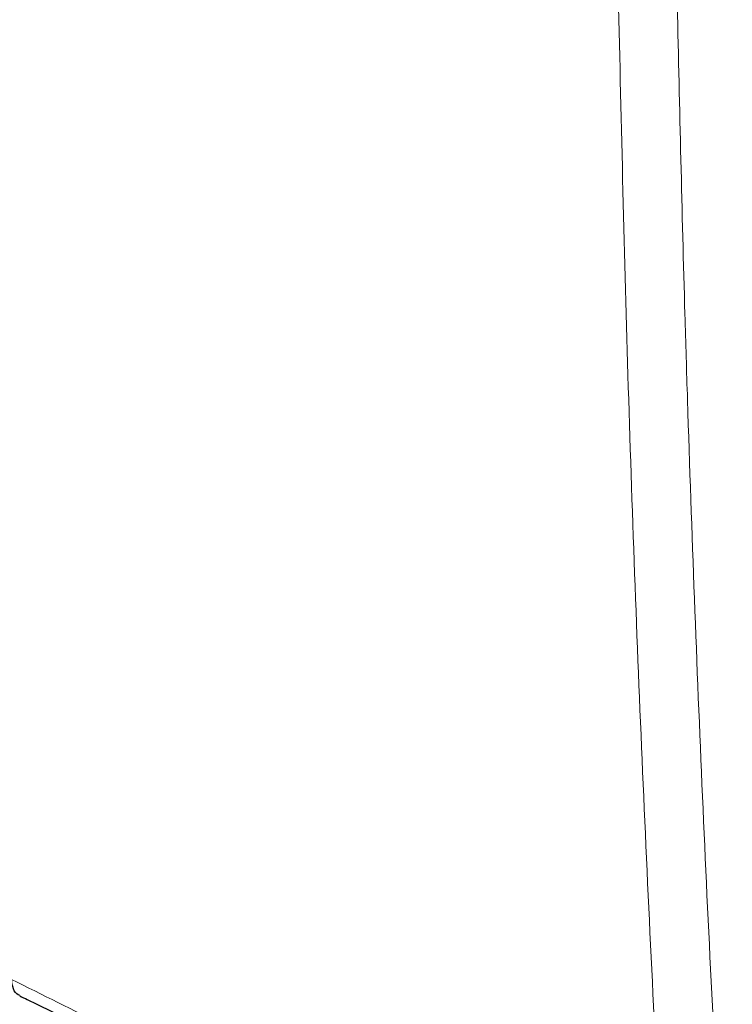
# Paper-space layout 'Blatt4' of a CAD drawing. Header units: millimetres. Extents: x 5 to 418, y 2 to 292.
# Tile 5 of 72: x 103 to 127, y 112 to 146. Entities that reach past the tile are written whole.
import ezdxf

# ---------------------------------------------------------------- set-up
doc = ezdxf.new("R2010")
doc.units = ezdxf.units.MM

psp = doc.layouts.new('Blatt4')

# ---------------------------------------------------------------- linework, layer by layer
at = {"color": 7, "linetype": 'Continuous', "lineweight": 18}
for points, knots in [([(125.46, 99.3), (125.342, 101.242), (124.952, 107.702), (124.403, 118.751), (123.876, 132.396), (123.664, 141.546), (123.559, 146.076)], [0, 0, 0, 0, 0.126, 0.419218, 0.712417, 1, 1, 1, 1]), ([(125.592, 146.15), (125.671, 142.579), (125.773, 138.017), (126.052, 128.882), (126.436, 118.749), (126.986, 107.713), (127.376, 101.26), (127.493, 99.321)], [0, 0, 0, 0, 0.22627, 0.289152, 0.581705, 0.874277, 1, 1, 1, 1]), ([(102.551, 112.437), (102.551, 112.437), (104.708, 111.383), (108.96, 109.214), (114.59, 106.092), (119.534, 103.141), (122.97, 100.962), (124.912, 99.666), (125.46, 99.3)], [0, 0, 0, 0, 0.000001, 0.261989, 0.525925, 0.724078, 0.922232, 1, 1, 1, 1])]:
    psp.add_open_spline(points, degree=3, knots=knots, dxfattribs=at)
at = {"color": 7, "linetype": 'Continuous', "lineweight": 25}
for points, knots in [([(102.846, 111.885), (102.826, 111.89), (102.724, 111.915), (102.605, 112.096), (102.569, 112.323), (102.551, 112.437)], [0, 0, 0, 0, 0.10434, 0.55217, 1, 1, 1, 1]), ([(102.84, 111.871), (103.014, 111.786), (104.398, 111.11), (107.018, 109.786), (110.648, 107.867), (114.258, 105.861), (117.78, 103.806), (121.211, 101.699), (123.855, 100.007), (125.336, 99.006), (125.734, 98.737)], [0, 0, 0, 0, 0.021161, 0.167712, 0.323038, 0.477575, 0.632723, 0.787997, 0.943067, 1, 1, 1, 1])]:
    psp.add_open_spline(points, degree=3, knots=knots, dxfattribs=at)

doc.saveas('drawing.dxf')
